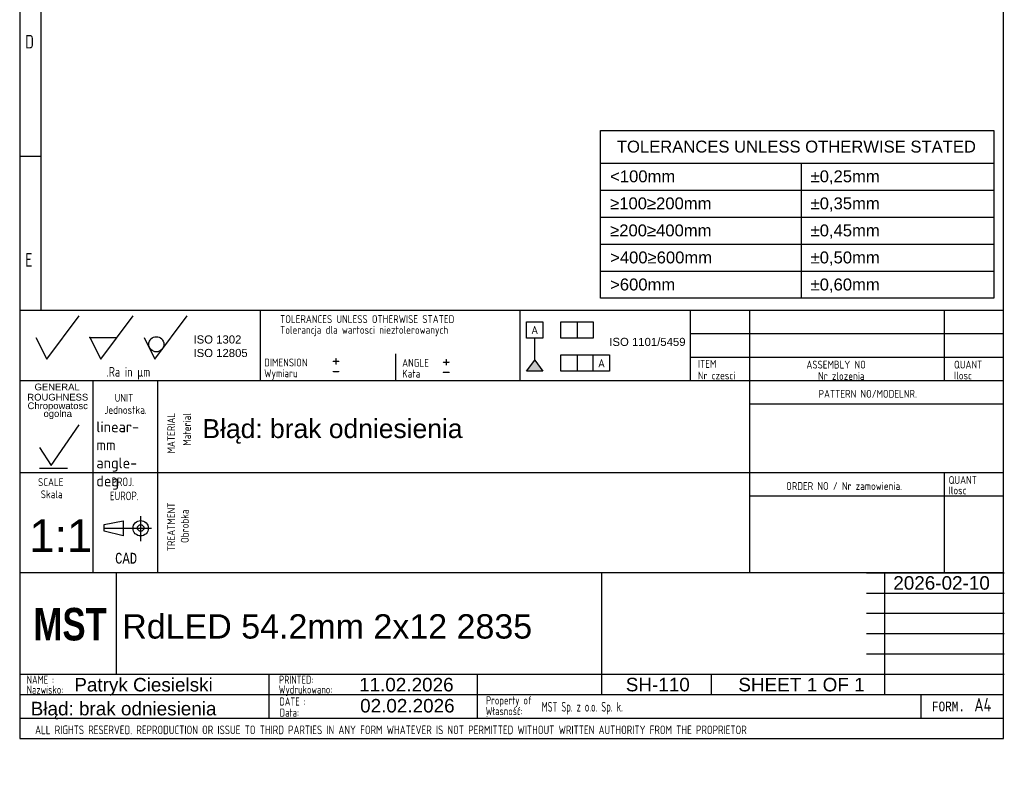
# Model space of a CAD drawing. Header units: millimetres. Extents: x 17 to 200, y 1 to 283.
# Tile 1 of 5: x 17 to 200, y 1 to 143. Entities that reach past the tile are written whole.
import ezdxf
from ezdxf.entities.mleader import LeaderData, LeaderLine
from ezdxf.enums import TextEntityAlignment as Align
from ezdxf.lldxf.tags import DXFTag
from ezdxf.math import Vec2, Vec3

# ---------------------------------------------------------------- set-up
doc = ezdxf.new("R2010")
doc.units = ezdxf.units.MM
for name, color, linetype in [('10', 7, 'Continuous'), ('Default', 7, 'Continuous'), ('frame', 7, 'Continuous')]:
    doc.layers.add(name, color=color, linetype=linetype)
doc.styles.add('SEACAD_Arial', font='arial.ttf')
doc.styles.add('SEACAD_Lucida_Console', font='lucon.TTF', dxfattribs={"width": 0.8})
doc.styles.add('SEACAD_Solid_Edge_ANSI', font='seans.ttf', dxfattribs={"width": 0.8})
tags = doc.linetypes.add('CENTER2', pattern=[28.575, 19.05, -3.175, 3.175, -3.175]).pattern_tags.tags
tags[10:11] = [DXFTag(74, 4), DXFTag(75, 0), DXFTag(340, '0'), DXFTag(46, 0.0), DXFTag(50, 0.0), DXFTag(44, 0.0), DXFTag(45, 0.0)]
tags[8:9] = [DXFTag(74, 4), DXFTag(75, 0), DXFTag(340, '0'), DXFTag(46, 0.0), DXFTag(50, 0.0), DXFTag(44, 0.0), DXFTag(45, 0.0)]
tags[6:7] = [DXFTag(74, 4), DXFTag(75, 0), DXFTag(340, '0'), DXFTag(46, 0.0), DXFTag(50, 0.0), DXFTag(44, 0.0), DXFTag(45, 0.0)]
tags[4:5] = [DXFTag(74, 4), DXFTag(75, 0), DXFTag(340, '0'), DXFTag(46, 0.0), DXFTag(50, 0.0), DXFTag(44, 0.0), DXFTag(45, 0.0)]

# ---------------------------------------------------------------- blocks, each defined once
blk = doc.blocks.new('SE2_View_20')
at = {"layer": 'frame', "color": 7, "linetype": 'Continuous'}
for p, q in [((0, 0), (0, 31)), ((0, 31), (72.71, 31)), ((72.71, 31), (72.71, 0)), ((0, 25), (72.71, 25)), ((37.08, 25), (37.08, 20)), ((0, 20), (72.71, 20)), ((37.08, 20), (37.08, 15)), ((0, 15), (72.71, 15)), ((37.08, 15), (37.08, 10)), ((0, 10), (72.71, 10)), ((37.08, 10), (37.08, 5)), ((0, 5), (72.71, 5)), ((37.08, 5), (37.08, 0)), ((72.71, 0), (0, 0))]:
    blk.add_line(p, q, dxfattribs=at)
at = {"layer": 'frame', "char_height": 2.2, "attachment_point": 1}
for s, insert, width in [('{\\fArial|b0||i0||c0|p34;\\C7;\\H2.2;\\W1.;TOLERANCES UNLESS OTHERWISE STATED}', (3, 29.15), 66.7174), ('{\\fArial|b0||i0||c0|p34;\\C7;\\H2.2;\\W1.;<100mm}', (1.76, 23.65), 12.1957), ('{\\fArial|b0||i0||c0|p34;\\C7;\\H2.2;\\W1.;±0,25mm}', (38.84, 23.65), 12.9609), ('{\\fArial|b0||i0||c0|p34;\\C7;\\H2.2;\\W1.;≥100≥200mm}', (1.76, 18.65), 18.9391), ('{\\fArial|b0||i0||c0|p34;\\C7;\\H2.2;\\W1.;±0,35mm}', (38.84, 18.65), 12.9609), ('{\\fArial|b0||i0||c0|p34;\\C7;\\H2.2;\\W1.;≥200≥400mm}', (1.76, 13.65), 18.9391), ('{\\fArial|b0||i0||c0|p34;\\C7;\\H2.2;\\W1.;±0,45mm}', (38.84, 13.65), 12.9609), ('{\\fArial|b0||i0||c0|p34;\\C7;\\H2.2;\\W1.;>400≥600mm}', (1.76, 8.65), 19.0348), ('{\\fArial|b0||i0||c0|p34;\\C7;\\H2.2;\\W1.;±0,50mm}', (38.84, 8.65), 12.9609), ('{\\fArial|b0||i0||c0|p34;\\C7;\\H2.2;\\W1.;>600mm}', (1.76, 3.65), 12.1957), ('{\\fArial|b0||i0||c0|p34;\\C7;\\H2.2;\\W1.;±0,60mm}', (38.84, 3.65), 12.9609)]:
    blk.add_mtext(s, dxfattribs=dict(at, insert=insert, width=width))
blk = doc.blocks.new('SEANNOT_GROUP8')
at = {"layer": 'Default', "color": 7, "linetype": 'Continuous', "style": 'SEACAD_Arial'}
blk.add_text(' Błąd: brak odniesienia', height=3.5, dxfattribs=at).set_placement((49.94, 69.26), align=Align.TOP_LEFT)
blk = doc.blocks.new('SEANNOT_GROUP9')
at = {"layer": 'Default', "color": 7, "linetype": 'Continuous', "style": 'SEACAD_Arial'}
blk.add_text('RdLED 54.2mm 2x12 2835', height=4.5, dxfattribs=at).set_placement((36.46, 33.18), align=Align.TOP_LEFT)
blk = doc.blocks.new('SEANNOT_GROUP13')
at = {"layer": 'Default', "color": 7, "linetype": 'Continuous', "style": 'SEACAD_Arial'}
blk.add_text('Patryk Ciesielski', height=2.5, dxfattribs=at).set_placement((27.59, 21.4), align=Align.TOP_LEFT)
blk = doc.blocks.new('SEANNOT_GROUP14')
at = {"layer": 'Default', "color": 7, "linetype": 'Continuous', "style": 'SEACAD_Arial'}
blk.add_text('SH-110', height=2.5, dxfattribs=at).set_placement((129.6, 21.42), align=Align.TOP_LEFT)
blk = doc.blocks.new('SEANNOT_GROUP15')
at = {"layer": 'Default', "color": 7, "linetype": 'Continuous', "style": 'SEACAD_Arial'}
blk.add_text('02.02.2026', height=2.5, dxfattribs=at).set_placement((80.46, 17.51), align=Align.TOP_LEFT)
blk = doc.blocks.new('SEANNOT_GROUP16')
at = {"layer": 'Default', "color": 7, "linetype": 'Continuous', "style": 'SEACAD_Arial'}
blk.add_text('1:1', height=6, dxfattribs=at).set_placement((19.25, 50.7), align=Align.TOP_LEFT)
blk = doc.blocks.new('SEANNOT_GROUP17')
at = {"layer": 'Default', "color": 7, "linetype": 'Continuous', "style": 'SEACAD_Arial'}
blk.add_text('11.02.2026', height=2.5, dxfattribs=at).set_placement((80.27, 21.41), align=Align.TOP_LEFT)
blk = doc.blocks.new('_Dot')
at = {"color": 0, "linetype": 'ByBlock', "lineweight": -2}
blk.add_line((-0.5, 0), (-1, 0), dxfattribs=at)
at = {"color": 0, "linetype": 'ByBlock', "const_width": 0.5}
blk.add_lwpolyline([(-0.25, 0, 1), (0.25, 0, 1)], format="xyb", close=True, dxfattribs=at)
blk = doc.blocks.new('SEANNOT_GROUP20')
at = {"layer": 'Default', "color": 7, "linetype": 'Continuous', "style": 'SEACAD_Arial'}
for s, p in [('SHEET ', (150.42, 21.41)), ('1', (163.08, 21.41)), (' OF ', (165.04, 21.41)), ('1', (171.83, 21.41))]:
    blk.add_text(s, height=2.5, dxfattribs=at).set_placement(p, align=Align.TOP_LEFT)
blk = doc.blocks.new('SEANNOT_GROUP21')
at = {"layer": 'Default', "color": 7, "linetype": 'Continuous', "style": 'SEACAD_Arial'}
blk.add_text('2026-02-10', height=2.5, dxfattribs=at).set_placement((179.08, 40.22), align=Align.TOP_LEFT)

msp = doc.modelspace()

# ---------------------------------------------------------------- hatches: boundary and pattern name
at = {"layer": 'Default', "linetype": 'Continuous'}
msp.add_hatch(color=7, dxfattribs=at).paths.add_polyline_path([(112.756, 80.145), (111.256, 78.16), (114.256, 78.16)])

# ---------------------------------------------------------------- linework, layer by layer
at = {"layer": '10', "color": 7, "linetype": 'Continuous'}
for p, q in [((21.491, 89.347), (21.491, 279.222)), ((21.491, 117.805), (17.491, 117.805)), ((61.991, 89.347), (61.991, 76.347)), ((109.991, 89.347), (109.991, 76.347)), ((141.491, 89.347), (141.491, 76.347)), ((152.491, 89.347), (152.491, 40.847)), ((188.491, 89.347), (188.491, 76.347)), ((22.491, 80.347), (28.491, 88.347)), ((32.491, 80.347), (38.491, 88.347)), ((42.491, 80.347), (48.491, 88.347)), ((20.491, 84.347), (22.491, 80.347)), ((30.491, 84.347), (35.491, 84.347)), ((30.491, 84.347), (32.491, 80.347)), ((40.491, 84.347), (42.491, 80.347)), ((199.491, 85.013), (141.491, 85.013)), ((86.991, 81.347), (86.991, 76.347)), ((199.491, 80.68), (141.491, 80.68)), ((199.491, 76.347), (17.491, 76.347)), ((30.991, 76.347), (30.991, 40.847)), ((30.991, 76.347), (30.991, 42.347)), ((42.991, 76.347), (42.991, 40.847)), ((199.491, 72.013), (152.491, 72.013)), ((23.294, 60.711), (28.492, 68.216)), ((21.152, 63.993), (23.294, 60.711)), ((21.152, 60.172), (26.35, 60.172)), ((199.491, 59.347), (17.491, 59.347)), ((188.491, 59.347), (188.491, 40.847)), ((199.491, 55.013), (152.491, 55.013)), ((39.866, 51.322), (39.866, 46.714)), ((39.866, 51.322), (39.866, 46.714)), ((33.137, 49.762), (36.623, 50.454)), ((33.137, 48.569), (33.137, 49.762)), ((36.623, 50.454), (36.623, 47.686)), ((36.623, 47.686), (33.137, 48.569)), ((125.116, 40.847), (17.491, 40.847)), ((124.991, 40.847), (17.491, 40.847)), ((35.378, 22.097), (35.378, 40.847)), ((174.116, 40.847), (199.616, 40.847)), ((177.491, 18.347), (177.491, 40.847)), ((174.116, 37.097), (199.616, 37.097)), ((174.116, 33.347), (199.616, 33.347)), ((174.116, 29.597), (199.616, 29.597)), ((174.116, 25.847), (199.616, 25.847)), ((17.491, 22.097), (199.616, 22.097)), ((63.562, 22.097), (63.562, 13.972)), ((102.121, 22.051), (102.121, 13.926)), ((145.366, 22.097), (145.366, 18.347)), ((17.491, 18.347), (174.116, 18.347)), ((184.178, 18.347), (184.178, 13.972)), ((17.491, 13.972), (199.491, 13.972))]:
    msp.add_line(p, q, dxfattribs=at)
at = {"layer": '10', "color": 7, "linetype": 'CENTER2'}
msp.add_line((33.137, 49.07), (41.853, 49.07), dxfattribs=at)
at = {"layer": '10', "color": 7, "linetype": 'Continuous'}
for points in [[(199.491, 10.222), (199.491, 283.222), (17.491, 283.222), (17.491, 10.222), (199.491, 10.222)], [(199.491, 10.222), (199.491, 89.347), (17.491, 89.347), (17.491, 10.222), (199.491, 10.222)], [(125.116, 40.847), (125.116, 18.347), (199.491, 18.347), (199.491, 40.847), (125.116, 40.847)]]:
    msp.add_lwpolyline(points, dxfattribs=at)
for centre, radius in [((42.764, 83.102), 1.402), ((39.866, 49.07), 1.415), ((39.866, 49.129), 0.607)]:
    msp.add_circle(centre, radius, dxfattribs=at)
msp.add_point((30.491, 84.347), dxfattribs=at)
at = {"layer": 'Default', "color": 7, "linetype": 'Continuous'}
for p, q in [((111.256, 84.251), (111.256, 87.251)), ((111.256, 87.251), (114.256, 87.251)), ((114.256, 87.251), (114.256, 84.251)), ((117.591, 84.251), (117.591, 87.251)), ((117.591, 87.251), (123.591, 87.251)), ((120.591, 87.251), (120.591, 84.251)), ((123.591, 87.251), (123.591, 84.251)), ((114.256, 84.251), (111.256, 84.251)), ((112.756, 80.145), (112.756, 84.251)), ((123.591, 84.251), (117.591, 84.251)), ((111.256, 78.16), (112.756, 80.145)), ((112.756, 80.145), (114.256, 78.16)), ((117.591, 78.16), (117.591, 81.16)), ((117.591, 81.16), (126.591, 81.16)), ((120.591, 81.16), (120.591, 78.16)), ((123.591, 78.16), (123.591, 81.16)), ((126.591, 81.16), (126.591, 78.16)), ((114.256, 78.16), (111.256, 78.16)), ((126.591, 78.16), (117.591, 78.16))]:
    msp.add_line(p, q, dxfattribs=at)

# ---------------------------------------------------------------- block references
at = {"layer": 'Default'}
for name in ['SEANNOT_GROUP8', 'SEANNOT_GROUP16', 'SEANNOT_GROUP21', 'SEANNOT_GROUP9', 'SEANNOT_GROUP13', 'SEANNOT_GROUP17', 'SEANNOT_GROUP14', 'SEANNOT_GROUP20', 'SEANNOT_GROUP15']:
    msp.add_blockref(name, (0, 0), dxfattribs=at)
at = {"layer": 'frame', "color": 7}
msp.add_blockref('SE2_View_20', (124.945, 91.61), dxfattribs=at)

# ---------------------------------------------------------------- texts
at = {"layer": '10', "attachment_point": 1}
for s, insert, char_height, width, style in [('{\\fSolid Edge ANSI|b0||i0||c0|p34;\\C7;\\H2.50000002;\\W0.8;D}', (18.491, 140.305), 2.5, 1.95653, 'SEACAD_Solid_Edge_ANSI'), ('{\\fSolid Edge ANSI|b0||i0||c0|p34;\\C7;\\H2.50000002;\\W0.8;E}', (18.491, 99.951), 2.5, 1.79349, 'SEACAD_Solid_Edge_ANSI'), ('{\\fSolid Edge ANSI|b0||i0||c0|p34;\\C7;\\H1.45000002;\\W0.883;TOLERANCES UNLESS OTHERWISE STATED}', (65.648, 88.484), 1.45, 38.61414, 'SEACAD_Solid_Edge_ANSI'), ('{\\fSolid Edge ANSI|b0||i0||c0|p34;\\C7;\\H1.45000002;\\W0.883;Tolerancja dla wartosci nieztolerowanych}', (65.648, 86.484), 1.45, 36.02936, 'SEACAD_Solid_Edge_ANSI'), ('{\\fSolid Edge ANSI|b0||i0||c0|p34;\\C7;\\H1.45000002;\\W0.883;DIMENSION}', (62.712, 80.458), 1.45, 10.15001, 'SEACAD_Solid_Edge_ANSI'), ('{\\fSolid Edge ANSI|b0||i0||c0|p34;\\C7;\\H1.45000002;\\W0.883;ANGLE}', (88.24, 80.394), 1.45, 6.05218, 'SEACAD_Solid_Edge_ANSI'), ('{\\fSolid Edge ANSI|b0||i0||c0|p34;\\C7;\\H1.45000002;\\W0.883;ITEM}', (142.931, 80.189), 1.45, 4.25544, 'SEACAD_Solid_Edge_ANSI'), ('{\\fSolid Edge ANSI|b0||i0||c0|p34;\\C7;\\H1.8;\\W0.8;.Ra in µm}', (33.555, 78.905), 1.8, 11.1033, 'SEACAD_Solid_Edge_ANSI'), ('{\\fSolid Edge ANSI|b0||i0||c0|p34;\\C7;\\H1.45000002;\\W0.883;Wymiaru}', (62.712, 78.458), 1.45, 8.67569, 'SEACAD_Solid_Edge_ANSI'), ('{\\fSolid Edge ANSI|b0||i0||c0|p34;\\C7;\\H1.45000002;\\W0.883;Kata}', (88.24, 78.394), 1.45, 5.07501, 'SEACAD_Solid_Edge_ANSI'), ('{\\fSolid Edge ANSI|b0||i0||c0|p34;\\C7;\\H1.45000002;\\W0.883;ASSEMBLY NO}', (163.01, 80.063), 1.45, 12.82936, 'SEACAD_Solid_Edge_ANSI'), ('{\\fSolid Edge ANSI|b0||i0||c0|p34;\\C7;\\H1.45000002;\\W0.883;QUANT}', (190.321, 80.063), 1.45, 6.24131, 'SEACAD_Solid_Edge_ANSI'), ('{\\fSolid Edge ANSI|b0||i0||c0|p34;\\C7;\\H1.45000002;\\W0.883;Nr czesci }', (142.931, 78.063), 1.45, 7.78588, 'SEACAD_Solid_Edge_ANSI'), ('{\\fSolid Edge ANSI|b0||i0||c0|p34;\\C7;\\H1.45000002;\\W0.883;Nr zlozenia}', (165.174, 77.963), 1.45, 9.50428, 'SEACAD_Solid_Edge_ANSI'), ('{\\fSolid Edge ANSI|b0||i0||c0|p34;\\C7;\\H1.45000002;\\W0.883;Ilosc}', (190.321, 78.063), 1.45, 6.93479, 'SEACAD_Solid_Edge_ANSI'), ('{\\fSolid Edge ANSI|b0||i0||c0|p34;\\C7;\\H1.45000002;\\W0.883;PATTERN NO/MODELNR.}', (165.263, 74.668), 1.45, 21.43479, 'SEACAD_Solid_Edge_ANSI'), ('{\\fSolid Edge ANSI|b0||i0||c0|p34;\\C7;\\H1.45000002;\\W0.883;UNIT}', (35.058, 73.919), 1.45, 4.16088, 'SEACAD_Solid_Edge_ANSI'), ('{\\fSolid Edge ANSI|b0||i0||c0|p34;\\C7;\\H1.45000002;\\W0.883;Jednostka.}', (33.154, 71.681), 1.45, 8.72628, 'SEACAD_Solid_Edge_ANSI'), ('{\\fSolid Edge ANSI|b0||i0||c0|p34;\\C7;\\H1.45000002;\\W0.883;SCALE}', (20.891, 58.334), 1.45, 5.86305, 'SEACAD_Solid_Edge_ANSI'), ('{\\fSolid Edge ANSI|b0||i0||c0|p34;\\C7;\\H1.60000002;\\W0.8;PROJ.}', (34.479, 58.47), 1.6, 5.11305, 'SEACAD_Solid_Edge_ANSI'), ('{\\fSolid Edge ANSI|b0||i0||c0|p34;\\C7;\\H1.45000002;\\W0.883;QUANT}', (189.321, 58.729), 1.45, 6.24131, 'SEACAD_Solid_Edge_ANSI'), ('{\\fSolid Edge ANSI|b0||i0||c0|p34;\\C7;\\H1.45000002;\\W0.883;ORDER NO / Nr zamowienia.}', (159.263, 57.614), 1.45, 25.03089, 'SEACAD_Solid_Edge_ANSI'), ('{\\fSolid Edge ANSI|b0||i0||c0|p34;\\C7;\\H1.45000002;\\W0.883;Ilosc}', (189.321, 56.809), 1.45, 6.93479, 'SEACAD_Solid_Edge_ANSI'), ('{\\fSolid Edge ANSI|b0||i0||c0|p34;\\C7;\\H1.45000002;\\W0.883;Skala}', (21.392, 56.081), 1.45, 5.77723, 'SEACAD_Solid_Edge_ANSI'), ('{\\fSolid Edge ANSI|b0||i0||c0|p34;\\C7;\\H1.60000002;\\W0.8;EUROP.}', (34.161, 55.864), 1.6, 6.64349, 'SEACAD_Solid_Edge_ANSI'), ('{\\fLucida Console|b0||i0||c0|p34;\\C7;\\H1.99999998;\\W0.8;CAD}', (35.141, 44.539), 2, 4.53334, 'SEACAD_Lucida_Console'), ('{\\fSolid Edge ANSI|b0||i0||c0|p34;\\C7;\\H1.5;\\W0.8;NAME :}', (18.792, 21.82), 1.5, 5.5761, 'SEACAD_Solid_Edge_ANSI'), ('{\\fSolid Edge ANSI|b0||i0||c0|p34;\\C7;\\H1.5;\\W0.8;Nazwisko:}', (18.792, 19.973), 1.5, 7.67838, 'SEACAD_Solid_Edge_ANSI'), ('{\\fSolid Edge ANSI|b0||i0||c0|p34;\\C7;\\H1.5;\\W0.8;Wydrukowano:}', (65.393, 20.01), 1.5, 11.43865, 'SEACAD_Solid_Edge_ANSI'), ('{\\fSolid Edge ANSI|b0||i0||c0|p34;\\C7;\\H1.5;\\W0.8;PRINTED:}', (65.481, 21.82), 1.5, 8.9879, 'SEACAD_Solid_Edge_ANSI'), ('{\\fSolid Edge ANSI|b0||i0||c0|p34;\\C7;\\H1.5;\\W0.8;DATE :}', (65.547, 17.793), 1.5, 5.2174, 'SEACAD_Solid_Edge_ANSI'), ('{\\fSolid Edge ANSI|b0||i0||c0|p34;\\C7;\\H1.5;\\W0.8;Property of :}', (103.762, 18.002), 1.5, 8.86958, 'SEACAD_Solid_Edge_ANSI'), ('{\\fSolid Edge ANSI|b0||i0||c0|p34;\\C7;\\H1.8;\\W0.667;MST Sp. z o.o. Sp. k.}', (114.034, 16.97), 1.8, 16.44262, 'SEACAD_Solid_Edge_ANSI'), ('{\\fLucida Console|b0||i0||c0|p34;\\C7;\\H1.8;\\W0.8;FORM.}', (186.241, 17.022), 1.8, 6.80001, 'SEACAD_Lucida_Console'), ('{\\fSolid Edge ANSI|b0||i0||c0|p34;\\C7;\\H2.50000002;\\W0.8;A4}', (194.069, 17.691), 2.5, 3.31523, 'SEACAD_Solid_Edge_ANSI'), ('{\\fSolid Edge ANSI|b0||i0||c0|p34;\\C7;\\H1.5;\\W0.8;Data:}', (65.59, 15.742), 1.5, 6.19566, 'SEACAD_Solid_Edge_ANSI'), ('{\\fSolid Edge ANSI|b0||i0||c0|p34;\\C7;\\H1.5;\\W0.8;Własność:}', (103.679, 16.018), 1.5, 10.89131, 'SEACAD_Solid_Edge_ANSI'), ('{\\fSolid Edge ANSI|b0||i0||c0|p34;\\C7;\\H1.60000002;\\W0.8;ALL RIGHTS RESERVED. REPRODUCTION OR ISSUE TO THIRD PARTIES IN ANY FORM WHATEVER IS NOT PERMITTED WITHOUT WRITTEN AUTHORITY FROM THE PROPRIETOR}', (20.339, 12.6), 1.6, 148.00001, 'SEACAD_Solid_Edge_ANSI')]:
    msp.add_mtext(s, dxfattribs=dict(at, insert=insert, char_height=char_height, width=width, style=style))
at = {"layer": '10', "char_height": 1.25, "attachment_point": 1}
for s, insert, width in [('{\\fArial|b0||i0||c0|p34;\\C7;\\H1.2499998;\\W1.;GENERAL}', (20.243, 75.84), 8.3424), ('{\\fArial|b0||i0||c0|p34;\\C7;\\H1.2499998;\\W1.;ROUGHNESS}', (18.909, 73.946), 11.22283)]:
    msp.add_mtext(s, dxfattribs=dict(at, insert=insert, width=width))
at = {"layer": '10', "insert": (24.528, 70.818), "char_height": 1.25, "width": 11.65265, "attachment_point": 5, "line_spacing_factor": 0.7}
msp.add_mtext('{\\fArial|b0||i0||c0|p34;\\C7;\\H1.24999998;\\W1.;Chropowatosc\\P}{\\fArial|b0||i0||c0|p34;\\C7;\\H1.24999998;\\W1.;ogolna}', dxfattribs=at)
at = {"layer": '10', "char_height": 1.45, "attachment_point": 1, "rotation": 89.99999, "style": 'SEACAD_Solid_Edge_ANSI'}
for s, insert, width in [('{\\fSolid Edge ANSI|b0||i0||c0|p34;\\C7;\\H1.45000002;\\W0.883;MATERIAL}', (44.793, 62.905), 8.92066), ('{\\fSolid Edge ANSI|b0||i0||c0|p34;\\C7;\\H1.45000002;\\W0.883;Material}', (47.712, 64.347), 7.15315), ('{\\fSolid Edge ANSI|b0||i0||c0|p34;\\C7;\\H1.45000002;\\W0.883;TREATMENT}', (44.793, 44.843), 10.87501), ('{\\fSolid Edge ANSI|b0||i0||c0|p34;\\C7;\\H1.45000002;\\W0.883;Obrobka}', (47.296, 46.368), 7.46858)]:
    msp.add_mtext(s, dxfattribs=dict(at, insert=insert, width=width))
at = {"layer": 'Default'}
for s, insert, char_height, width, attachment_point in [('{\\fSolid Edge ANSI|b0||i0||c0|p34;\\C7;\\H1.5;\\W1.;A}', (112.749, 86.474), 1.5, 1.40218, 2), ('{\\fArial|b0||i0||c0|p34;\\C7;\\H1.5;\\W1.;ISO 1302 \\P}{\\fArial|b0||i0||c0|p34;\\C7;\\H1.5;\\W1.;ISO 12805}', (49.64, 84.743), 1.5, 10.48633, 1), ('{\\fArial|b0||i0||c0|p34;\\C7;\\H1.5;\\W1.;ISO 1101/5459}', (133.604, 84.293), 1.5, 14.61592, 2), ('{\\fSolid Edge ISO|b0||i0||c0|p34;\\C7;\\H2.5;\\W1.;+\\P}', (75.182, 81.454), 2.5, 1.88245, 1), ('{\\fSolid Edge ISO|b0||i0||c0|p34;\\C7;\\H2.5;\\W1.;+\\P}', (95.575, 81.297), 2.5, 1.88245, 1), ('{\\fSolid Edge ANSI|b0||i0||c0|p34;\\C7;\\H1.5;\\W1.;A}', (125.106, 80.349), 1.5, 1.40218, 2), ('{\\fSolid Edge ISO|b0||i0||c0|p34;\\C7;\\H2.5;\\W1.;-\\P}', (75.182, 79.572), 2.5, 1.88245, 1), ('{\\fSolid Edge ISO|b0||i0||c0|p34;\\C7;\\H2.5;\\W1.;-\\P}', (95.575, 79.415), 2.5, 1.88245, 1), ('{\\fSolid Edge ISO|b0||i0||c0|p34;\\C7;\\H2.;\\W1.;linear- mm\\P}{\\fSolid Edge ISO|b0||i0||c0|p34;\\C7;\\H2.;\\W1.;angle- deg}', (31.665, 68.836), 2, 11.19808, 1), ('{\\fImpact|b0||i0||c0|p34;\\C7;\\H6.;\\W1.;MST}', (20.03, 34.341), 6, 14.45318, 1)]:
    msp.add_mtext(s, dxfattribs=dict(at, insert=insert, char_height=char_height, width=width, attachment_point=attachment_point))

# ---------------------------------------------------------------- leaders
at = {"layer": 'Default', "color": 7, "linetype": 'Continuous'}
ml = msp.add_multileader_mtext('Standard', dxfattribs=at)
ml.set_content('{\\pxsm0.9;\\fArial|b0||i0||c0|p34;\\W1.; Błąd: brak odniesienia\\P}', color=256)
ml.set_leader_properties()
ml.set_arrow_properties(name='DOT')
ml.build(insert=Vec2(0, 0))
ml.multileader.update_dxf_attribs({"leader_type": 0, "dogleg_length": 0, "arrow_head_size": 2.5})
ctx = ml.context
ctx.base_point, ctx.char_height, ctx.arrow_head_size = Vec3(16.557, 15.365), 2.5, 2.5
ctx.mtext.insert = Vec3(18.557, 16.981)

doc.saveas('drawing.dxf')
